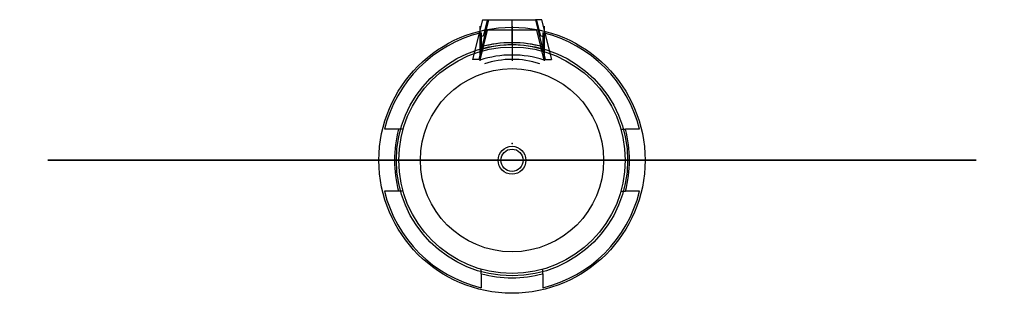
# Model space of a CAD drawing. Header units: inches. Extents: x -3.98 to 3.98, y -1.07 to 1.14.
import ezdxf

# ---------------------------------------------------------------- set-up
doc = ezdxf.new("R2010")
doc.units = ezdxf.units.IN
doc.header["$MEASUREMENT"] = 0
for name, color, linetype in [('Globe - Modular v9_Sketch1', 7, 'Continuous'), ('Modular - Placebo - Bayonet Connector v4_Sketch1', 7, 'Continuous'), ('Modular - Placebo - Bayonet Connector v4_Sketch2', 7, 'Continuous'), ('Modular - Placebo - Bayonet Connector v4_Sketch3', 7, 'Continuous'), ('Modular - Placebo - Bayonet Connector v4_Sketch4', 7, 'Continuous'), ('Modular - Placebo - Bayonet Connector v4_Sketch5', 7, 'Continuous'), ('Modular - Placedo - Cord Set v4_Sketch1', 7, 'Continuous'), ('Modular - Placedo - Cord Set v4_Sketch2', 7, 'Continuous'), ('Modular - Placedo - Cord Set v4_Sketch3', 7, 'Continuous'), ('Modular - Placedo - Cord Set v4_Sketch4', 7, 'Continuous')]:
    doc.layers.add(name, color=color, linetype=linetype)

# ---------------------------------------------------------------- blocks, each defined once
blk = doc.blocks.new('Modular-Placebo-BayonetConnectorv4')
at = {"layer": 'Modular - Placebo - Bayonet Connector v4_Sketch1'}
blk.add_circle((0, 0), 0.915, dxfattribs=at)
blk.add_point((0, 0), dxfattribs=at)
at = {"layer": 'Modular - Placebo - Bayonet Connector v4_Sketch2'}
for p, q in [((0, 1.06, 0.44), (0, 0.95, 0.44)), ((-0.25, 1.0301, 0.44), (-0.25, 0.9165, 0.44)), ((0.25, 1.0301, 0.44), (0.25, 0.9165, 0.44)), ((-0.25, 0.8802, 0.44), (-0.25, 0.9165, 0.44)), ((0.25, 0.8802, 0.44), (0.25, 0.9165, 0.44)), ((-0.9165, 0.25, 0.44), (-1.0301, 0.25, 0.44)), ((-0.8802, 0.25, 0.44), (-0.9165, 0.25, 0.44)), ((0.8802, 0.25, 0.44), (0.9165, 0.25, 0.44)), ((1.0301, 0.25, 0.44), (0.9165, 0.25, 0.44)), ((-0.9165, -0.25, 0.44), (-1.0301, -0.25, 0.44)), ((-0.8802, -0.25, 0.44), (-0.9165, -0.25, 0.44)), ((0.8802, -0.25, 0.44), (0.9165, -0.25, 0.44)), ((1.0301, -0.25, 0.44), (0.9165, -0.25, 0.44)), ((-0.25, -0.9165, 0.44), (-0.25, -0.8802, 0.44)), ((-0.25, -0.9165, 0.44), (-0.25, -1.0301, 0.44)), ((0.25, -0.9165, 0.44), (0.25, -0.8802, 0.44)), ((0.25, -0.9165, 0.44), (0.25, -1.0301, 0.44))]:
    blk.add_line(p, q, dxfattribs=at)
blk.add_circle((0, 0, 0.44), 0.915, dxfattribs=at)
for radius, start, end in [(1.06, 103.64168, 166.35832), (1.06, 13.64168, 76.35832), (0.95, 74.74248, 105.25752), (0.95, 164.74248, 195.25752), (0.95, 344.74248, 15.25752), (1.06, 193.64168, 256.35832), (1.06, 283.64168, 346.35832), (0.95, 254.74248, 285.25752)]:
    blk.add_arc((0, 0, 0.44), radius, start, end, dxfattribs=at)
blk.add_point((0, 0, 0.44), dxfattribs=at)
at = {"layer": 'Modular - Placebo - Bayonet Connector v4_Sketch3'}
for p, q in [((-0.26, 1.0829, 1.3345), (-0.26, 0.8029, 1.3345)), ((0, 1.0829, 1.3345), (0, 0.8029, 1.3345)), ((0.26, 1.0829, 1.3345), (0.26, 0.8029, 1.3345))]:
    blk.add_line(p, q, dxfattribs=at)
for radius in [1.075, 0.9345]:
    blk.add_circle((0, 0, 1.3345), radius, dxfattribs=at)
for radius, start, end in [(0.9424, 73.98976, 106.02082), (0.8424, 72.02807, 107.98388)]:
    blk.add_arc((0.0001, 0.0079, 1.3345), radius, start, end, dxfattribs=at)
blk.add_point((0, 0, 1.3345), dxfattribs=at)
at = {"layer": 'Modular - Placebo - Bayonet Connector v4_Sketch4'}
for p, q in [((-0.2, 1.05, 1.3345), (-0.26, 0.8091, 1.3345)), ((0.2, 1.05, 1.3345), (-0.2, 1.05, 1.3345)), ((0.26, 0.8092, 1.3345), (0.2, 1.05, 1.3345)), ((-0.26, 0.9137, 1.3345), (-0.26, 0.8091, 1.3345)), ((0.26, 0.8092, 1.3345), (0.26, 0.9137, 1.3345))]:
    blk.add_line(p, q, dxfattribs=at)
for radius, start, end in [(0.9424, 73.98976, 106.02082), (0.8424, 72.02807, 107.98388)]:
    blk.add_arc((0.0001, 0.0079, 1.3345), radius, start, end, dxfattribs=at)
blk.add_point((0, 0, 1.3345), dxfattribs=at)
at = {"layer": 'Modular - Placebo - Bayonet Connector v4_Sketch5'}
for p, q in [((-0.2395, 1.1356, 1.317), (-0.3198, 0.8149, 1.3479)), ((-0.1886, 1.1355, 1.317), (-0.2689, 0.8149, 1.3479)), ((-0.2395, 1.1356, 1.317), (-0.1886, 1.1355, 1.317)), ((-0.2, 1.1313, 1.3175), (-0.2321, 1.0031, 1.3298)), ((0.2, 1.1313, 1.3175), (-0.2, 1.1313, 1.3175)), ((0, 0.9325, 1.3366), (0, 1.1313, 1.3175)), ((0.2405, 1.1356, 1.317), (0.1886, 1.1355, 1.317)), ((0.1886, 1.1355, 1.317), (0.2689, 0.8149, 1.3479)), ((0.2321, 1.0032, 1.3298), (0.2, 1.1313, 1.3175)), ((0.2395, 1.1356, 1.317), (0.3198, 0.8149, 1.3479)), ((-0.26, 0.9956, 1.3305), (-0.26, 0.8915, 1.3405)), ((0.26, 0.8916, 1.3405), (0.26, 0.9956, 1.3305)), ((-0.2689, 0.8149, 1.3479), (-0.3198, 0.8149, 1.3479)), ((0, 0.8149, 1.3479), (0.0002, 0.8149, 1.3479)), ((0.2689, 0.8149, 1.3479), (0.3198, 0.8149, 1.3479))]:
    blk.add_line(p, q, dxfattribs=at)
at = {"layer": 'Modular - Placebo - Bayonet Connector v4_Sketch5', "extrusion": (0, 0.095846, 0.995396)}
for radius, start, end in [(0.9424, 284.26201, 286.02082), (0.8424, 252.02807, 287.98388)]:
    blk.add_arc((-0.0001, 0.0423, 1.4198), radius, start, end, dxfattribs=at)
at = {"layer": 'Modular - Placebo - Bayonet Connector v4_Sketch5', "extrusion": (4.51028e-17, 0.095846, 0.995396)}
blk.add_arc((-0.0001, 0.0423, 1.4198), 0.9424, 253.98976, 255.74871, dxfattribs=at)
at = {"layer": 'Modular - Placebo - Bayonet Connector v4_Sketch5', "extrusion": (-3.1572e-16, 0.095846, 0.995396)}
blk.add_arc((-0.0001, 0.0423, 1.4198), 0.7243, 252.02807, 287.98388, dxfattribs=at)
at = {"layer": 'Modular - Placebo - Bayonet Connector v4_Sketch5'}
blk.add_point((0, 0.1361, 1.4133), dxfattribs=at)
blk = doc.blocks.new('Modular-Placedo-CordSetv4')
at = {"layer": 'Modular - Placedo - Cord Set v4_Sketch1'}
for p, q in [((-1.163, 0, -0.337), (-1.163, 0, 2.337)), ((-1.163, 0), (-1.163, 0, 3.5)), ((-1.163, 0), (1.163, 0)), ((0, 0, 3.5), (0, 0, -1.5)), ((0, 0), (0, 0, 3.5)), ((1.163, 0, 2.337), (1.163, 0, -0.337)), ((1.163, 0), (1.163, 0, 3.5))]:
    blk.add_line(p, q, dxfattribs=at)
at = {"layer": 'Modular - Placedo - Cord Set v4_Sketch1', "extrusion": (0, 1, 0)}
for centre, start, end in [((0, -0.337), 180, 0), ((0, 2.337), 0, 180)]:
    blk.add_arc(centre, 1.163, start, end, dxfattribs=at)
at = {"layer": 'Modular - Placedo - Cord Set v4_Sketch1'}
blk.add_point((0, 0), dxfattribs=at)
at = {"layer": 'Modular - Placedo - Cord Set v4_Sketch2'}
blk.add_circle((0, 0), 0.1125, dxfattribs=at)
blk.add_point((0, 0), dxfattribs=at)
at = {"layer": 'Modular - Placedo - Cord Set v4_Sketch3'}
blk.add_circle((0, 0), 0.09, dxfattribs=at)
blk.add_point((0, 0), dxfattribs=at)
at = {"layer": 'Modular - Placedo - Cord Set v4_Sketch4'}
blk.add_circle((0, 0), 0.74, dxfattribs=at)
blk.add_point((0, 0), dxfattribs=at)

msp = doc.modelspace()

# ---------------------------------------------------------------- linework, layer by layer
at = {"layer": 'Globe - Modular v9_Sketch1'}
for p, q in [((-1.06, 0, 3.5971), (-1.06, 0, 4.0971)), ((-1.06, 0, 4.0971), (-0.985, 0, 4.0971)), ((-0.985, 0, 3.5405), (-0.985, 0, 4.0971)), ((0, 0, 4.5), (0, 0, -4)), ((0.985, 0, 3.5405), (0.985, 0, 4.0971)), ((0.985, 0, 4.0971), (1.06, 0, 4.0971)), ((1.06, 0, 3.5971), (1.06, 0, 4.0971))]:
    msp.add_line(p, q, dxfattribs=at)
at = {"layer": 'Globe - Modular v9_Sketch1', "extrusion": (0, 1, 0)}
for radius, start, end in [(3.75, 106.41942, 73.58058), (3.675, 105.54691, 74.45309)]:
    msp.add_arc((0, 0), radius, start, end, dxfattribs=at)
at = {"layer": 'Globe - Modular v9_Sketch1'}
msp.add_point((0, 0), dxfattribs=at)

# ---------------------------------------------------------------- block references
for name, p in [('Modular-Placebo-BayonetConnectorv4', (0, 0, 9.289)), ('Modular-Placedo-CordSetv4', (0, 0, 9.398))]:
    msp.add_blockref(name, p)

doc.saveas('drawing.dxf')
